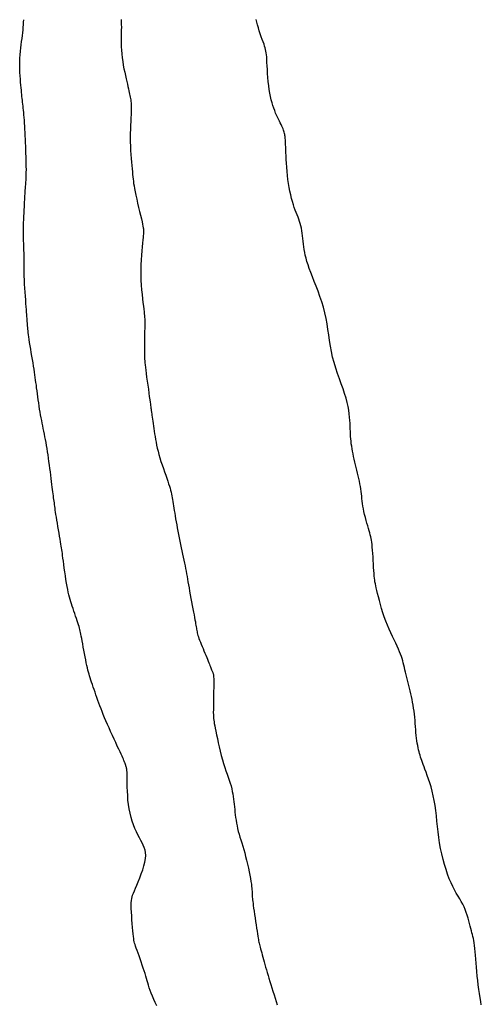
# Model space of a CAD drawing. Header units: millimetres. Extents: x 32690613 to 32693367, y 5343692 to 5344708.
# Tile 113 of 256: x 32692239 to 32692250, y 5344052 to 5344075. Entities that reach past the tile are written whole.
import ezdxf

# ---------------------------------------------------------------- set-up
doc = ezdxf.new("R2010")
doc.units = ezdxf.units.MM
doc.header["$LTSCALE"] = 20
for name, color, linetype in [('02-DGM_HL_494.50', 132, 'Continuous'), ('02-DGM_HL_495.00', 142, 'Continuous'), ('02-DGM_HL_495.50', 152, 'Continuous')]:
    doc.layers.add(name, color=color, linetype=linetype)

msp = doc.modelspace()

# ---------------------------------------------------------------- linework, layer by layer
at = {"layer": '02-DGM_HL_494.50', "elevation": 494.5, "flags": 128}
msp.add_lwpolyline([(32692249.728, 5344052.468), (32692249.715, 5344052.545), (32692249.702, 5344052.63), (32692249.688, 5344052.721), (32692249.674, 5344052.817), (32692249.661, 5344052.916), (32692249.648, 5344053.017), (32692249.637, 5344053.117), (32692249.627, 5344053.217), (32692249.618, 5344053.313), (32692249.611, 5344053.407), (32692249.604, 5344053.497), (32692249.598, 5344053.582), (32692249.592, 5344053.661), (32692249.585, 5344053.734), (32692249.578, 5344053.8), (32692249.57, 5344053.859), (32692249.561, 5344053.911), (32692249.551, 5344053.959), (32692249.54, 5344054.003), (32692249.529, 5344054.047), (32692249.517, 5344054.09), (32692249.505, 5344054.135), (32692249.492, 5344054.184), (32692249.478, 5344054.237), (32692249.464, 5344054.294), (32692249.449, 5344054.355), (32692249.432, 5344054.418), (32692249.413, 5344054.482), (32692249.392, 5344054.546), (32692249.368, 5344054.61), (32692249.341, 5344054.672), (32692249.311, 5344054.733), (32692249.278, 5344054.792), (32692249.243, 5344054.853), (32692249.206, 5344054.914), (32692249.167, 5344054.98), (32692249.128, 5344055.049), (32692249.088, 5344055.125), (32692249.048, 5344055.209), (32692249.01, 5344055.301), (32692248.972, 5344055.401), (32692248.936, 5344055.508), (32692248.902, 5344055.62), (32692248.87, 5344055.737), (32692248.841, 5344055.858), (32692248.815, 5344055.981), (32692248.793, 5344056.105), (32692248.774, 5344056.229), (32692248.759, 5344056.353), (32692248.745, 5344056.476), (32692248.732, 5344056.597), (32692248.719, 5344056.717), (32692248.706, 5344056.834), (32692248.691, 5344056.948), (32692248.672, 5344057.059), (32692248.651, 5344057.165), (32692248.626, 5344057.268), (32692248.6, 5344057.365), (32692248.572, 5344057.456), (32692248.543, 5344057.542), (32692248.516, 5344057.622), (32692248.489, 5344057.694), (32692248.464, 5344057.76), (32692248.442, 5344057.818), (32692248.423, 5344057.869), (32692248.406, 5344057.916), (32692248.391, 5344057.958), (32692248.377, 5344057.998), (32692248.365, 5344058.036), (32692248.353, 5344058.074), (32692248.342, 5344058.113), (32692248.331, 5344058.155), (32692248.321, 5344058.199), (32692248.31, 5344058.245), (32692248.301, 5344058.294), (32692248.291, 5344058.346), (32692248.283, 5344058.401), (32692248.275, 5344058.458), (32692248.268, 5344058.519), (32692248.262, 5344058.583), (32692248.256, 5344058.649), (32692248.251, 5344058.718), (32692248.246, 5344058.787), (32692248.24, 5344058.858), (32692248.234, 5344058.928), (32692248.227, 5344058.999), (32692248.219, 5344059.068), (32692248.209, 5344059.135), (32692248.198, 5344059.202), (32692248.186, 5344059.267), (32692248.173, 5344059.331), (32692248.159, 5344059.394), (32692248.145, 5344059.457), (32692248.13, 5344059.519), (32692248.115, 5344059.581), (32692248.1, 5344059.643), (32692248.085, 5344059.704), (32692248.071, 5344059.765), (32692248.056, 5344059.825), (32692248.042, 5344059.884), (32692248.028, 5344059.941), (32692248.015, 5344059.996), (32692248.002, 5344060.049), (32692247.99, 5344060.099), (32692247.978, 5344060.148), (32692247.965, 5344060.196), (32692247.951, 5344060.245), (32692247.935, 5344060.295), (32692247.916, 5344060.347), (32692247.895, 5344060.402), (32692247.87, 5344060.461), (32692247.84, 5344060.525), (32692247.807, 5344060.593), (32692247.771, 5344060.666), (32692247.734, 5344060.744), (32692247.696, 5344060.825), (32692247.657, 5344060.91), (32692247.62, 5344060.998), (32692247.584, 5344061.089), (32692247.55, 5344061.182), (32692247.519, 5344061.277), (32692247.49, 5344061.371), (32692247.464, 5344061.463), (32692247.44, 5344061.551), (32692247.419, 5344061.634), (32692247.401, 5344061.709), (32692247.384, 5344061.776), (32692247.371, 5344061.833), (32692247.359, 5344061.883), (32692247.35, 5344061.927), (32692247.342, 5344061.968), (32692247.335, 5344062.01), (32692247.329, 5344062.053), (32692247.324, 5344062.101), (32692247.32, 5344062.157), (32692247.315, 5344062.222), (32692247.311, 5344062.294), (32692247.307, 5344062.372), (32692247.302, 5344062.452), (32692247.298, 5344062.532), (32692247.293, 5344062.61), (32692247.288, 5344062.684), (32692247.282, 5344062.751), (32692247.277, 5344062.809), (32692247.27, 5344062.859), (32692247.263, 5344062.904), (32692247.255, 5344062.946), (32692247.246, 5344062.985), (32692247.235, 5344063.026), (32692247.223, 5344063.068), (32692247.21, 5344063.115), (32692247.195, 5344063.167), (32692247.178, 5344063.225), (32692247.161, 5344063.286), (32692247.143, 5344063.35), (32692247.126, 5344063.415), (32692247.11, 5344063.481), (32692247.095, 5344063.547), (32692247.082, 5344063.61), (32692247.071, 5344063.671), (32692247.063, 5344063.729), (32692247.055, 5344063.785), (32692247.049, 5344063.84), (32692247.043, 5344063.894), (32692247.037, 5344063.948), (32692247.031, 5344064.003), (32692247.023, 5344064.058), (32692247.014, 5344064.115), (32692247.003, 5344064.173), (32692246.991, 5344064.232), (32692246.978, 5344064.292), (32692246.965, 5344064.353), (32692246.95, 5344064.414), (32692246.936, 5344064.476), (32692246.921, 5344064.538), (32692246.906, 5344064.6), (32692246.891, 5344064.662), (32692246.877, 5344064.723), (32692246.863, 5344064.784), (32692246.85, 5344064.844), (32692246.838, 5344064.903), (32692246.828, 5344064.961), (32692246.819, 5344065.018), (32692246.811, 5344065.073), (32692246.805, 5344065.127), (32692246.8, 5344065.181), (32692246.795, 5344065.236), (32692246.792, 5344065.291), (32692246.789, 5344065.347), (32692246.787, 5344065.406), (32692246.784, 5344065.467), (32692246.782, 5344065.531), (32692246.778, 5344065.598), (32692246.773, 5344065.67), (32692246.765, 5344065.745), (32692246.754, 5344065.825), (32692246.739, 5344065.91), (32692246.719, 5344066.001), (32692246.693, 5344066.097), (32692246.661, 5344066.199), (32692246.624, 5344066.306), (32692246.584, 5344066.417), (32692246.543, 5344066.533), (32692246.501, 5344066.652), (32692246.46, 5344066.773), (32692246.423, 5344066.895), (32692246.39, 5344067.019), (32692246.363, 5344067.143), (32692246.341, 5344067.267), (32692246.322, 5344067.392), (32692246.304, 5344067.516), (32692246.286, 5344067.64), (32692246.267, 5344067.765), (32692246.245, 5344067.889), (32692246.218, 5344068.013), (32692246.185, 5344068.137), (32692246.148, 5344068.259), (32692246.106, 5344068.38), (32692246.063, 5344068.497), (32692246.02, 5344068.61), (32692245.977, 5344068.719), (32692245.936, 5344068.822), (32692245.899, 5344068.918), (32692245.866, 5344069.007), (32692245.839, 5344069.089), (32692245.815, 5344069.165), (32692245.795, 5344069.237), (32692245.778, 5344069.305), (32692245.764, 5344069.37), (32692245.752, 5344069.433), (32692245.743, 5344069.496), (32692245.735, 5344069.558), (32692245.728, 5344069.62), (32692245.722, 5344069.681), (32692245.715, 5344069.741), (32692245.708, 5344069.8), (32692245.701, 5344069.858), (32692245.691, 5344069.913), (32692245.68, 5344069.966), (32692245.666, 5344070.016), (32692245.651, 5344070.065), (32692245.633, 5344070.113), (32692245.614, 5344070.161), (32692245.594, 5344070.211), (32692245.573, 5344070.263), (32692245.552, 5344070.318), (32692245.531, 5344070.377), (32692245.51, 5344070.441), (32692245.489, 5344070.51), (32692245.469, 5344070.584), (32692245.451, 5344070.662), (32692245.433, 5344070.743), (32692245.417, 5344070.828), (32692245.402, 5344070.915), (32692245.389, 5344071.005), (32692245.378, 5344071.097), (32692245.369, 5344071.19), (32692245.362, 5344071.282), (32692245.355, 5344071.372), (32692245.351, 5344071.459), (32692245.346, 5344071.54), (32692245.343, 5344071.615), (32692245.341, 5344071.682), (32692245.338, 5344071.74), (32692245.336, 5344071.789), (32692245.334, 5344071.832), (32692245.333, 5344071.868), (32692245.331, 5344071.9), (32692245.329, 5344071.927), (32692245.326, 5344071.952), (32692245.324, 5344071.976), (32692245.32, 5344071.998), (32692245.316, 5344072.021), (32692245.311, 5344072.043), (32692245.305, 5344072.067), (32692245.298, 5344072.091), (32692245.289, 5344072.117), (32692245.278, 5344072.144), (32692245.266, 5344072.174), (32692245.251, 5344072.206), (32692245.234, 5344072.24), (32692245.216, 5344072.277), (32692245.197, 5344072.317), (32692245.176, 5344072.359), (32692245.155, 5344072.404), (32692245.134, 5344072.451), (32692245.112, 5344072.501), (32692245.091, 5344072.554), (32692245.071, 5344072.609), (32692245.051, 5344072.668), (32692245.031, 5344072.731), (32692245.014, 5344072.798), (32692244.997, 5344072.87), (32692244.982, 5344072.946), (32692244.969, 5344073.028), (32692244.957, 5344073.115), (32692244.948, 5344073.205), (32692244.94, 5344073.297), (32692244.933, 5344073.388), (32692244.928, 5344073.477), (32692244.923, 5344073.56), (32692244.918, 5344073.637), (32692244.914, 5344073.705), (32692244.911, 5344073.762), (32692244.906, 5344073.81), (32692244.901, 5344073.852), (32692244.895, 5344073.89), (32692244.887, 5344073.925), (32692244.877, 5344073.962), (32692244.865, 5344074.001), (32692244.851, 5344074.045), (32692244.833, 5344074.096), (32692244.813, 5344074.152), (32692244.791, 5344074.214), (32692244.768, 5344074.279), (32692244.746, 5344074.345), (32692244.725, 5344074.412), (32692244.705, 5344074.478), (32692244.688, 5344074.542), (32692244.674, 5344074.602)], dxfattribs=at)
at = {"layer": '02-DGM_HL_495.00', "elevation": 495, "flags": 128}
msp.add_lwpolyline([(32692241.644, 5344074.6), (32692241.647, 5344074.545), (32692241.648, 5344074.488), (32692241.649, 5344074.427), (32692241.648, 5344074.363), (32692241.647, 5344074.294), (32692241.646, 5344074.223), (32692241.645, 5344074.148), (32692241.646, 5344074.071), (32692241.648, 5344073.991), (32692241.651, 5344073.91), (32692241.658, 5344073.827), (32692241.667, 5344073.743), (32692241.679, 5344073.66), (32692241.693, 5344073.577), (32692241.708, 5344073.495), (32692241.724, 5344073.417), (32692241.74, 5344073.342), (32692241.756, 5344073.271), (32692241.771, 5344073.206), (32692241.785, 5344073.147), (32692241.797, 5344073.094), (32692241.808, 5344073.046), (32692241.818, 5344073.002), (32692241.827, 5344072.962), (32692241.835, 5344072.926), (32692241.842, 5344072.891), (32692241.848, 5344072.859), (32692241.854, 5344072.828), (32692241.859, 5344072.796), (32692241.863, 5344072.763), (32692241.866, 5344072.728), (32692241.869, 5344072.689), (32692241.87, 5344072.644), (32692241.87, 5344072.594), (32692241.869, 5344072.535), (32692241.866, 5344072.468), (32692241.863, 5344072.394), (32692241.859, 5344072.313), (32692241.855, 5344072.226), (32692241.851, 5344072.136), (32692241.849, 5344072.042), (32692241.848, 5344071.947), (32692241.848, 5344071.851), (32692241.851, 5344071.755), (32692241.856, 5344071.662), (32692241.862, 5344071.57), (32692241.869, 5344071.482), (32692241.876, 5344071.398), (32692241.884, 5344071.319), (32692241.891, 5344071.246), (32692241.898, 5344071.18), (32692241.903, 5344071.121), (32692241.908, 5344071.068), (32692241.913, 5344071.018), (32692241.919, 5344070.968), (32692241.925, 5344070.917), (32692241.934, 5344070.863), (32692241.944, 5344070.802), (32692241.958, 5344070.733), (32692241.975, 5344070.653), (32692241.994, 5344070.567), (32692242.015, 5344070.475), (32692242.037, 5344070.382), (32692242.059, 5344070.291), (32692242.08, 5344070.204), (32692242.098, 5344070.125), (32692242.114, 5344070.056), (32692242.126, 5344070.001), (32692242.135, 5344069.958), (32692242.14, 5344069.925), (32692242.144, 5344069.9), (32692242.146, 5344069.883), (32692242.147, 5344069.871), (32692242.147, 5344069.862), (32692242.146, 5344069.854), (32692242.146, 5344069.847), (32692242.147, 5344069.838), (32692242.146, 5344069.825), (32692242.146, 5344069.808), (32692242.145, 5344069.783), (32692242.142, 5344069.749), (32692242.139, 5344069.705), (32692242.134, 5344069.649), (32692242.127, 5344069.58), (32692242.119, 5344069.498), (32692242.111, 5344069.407), (32692242.103, 5344069.307), (32692242.096, 5344069.2), (32692242.09, 5344069.089), (32692242.087, 5344068.976), (32692242.087, 5344068.861), (32692242.089, 5344068.747), (32692242.095, 5344068.636), (32692242.103, 5344068.528), (32692242.113, 5344068.426), (32692242.123, 5344068.33), (32692242.133, 5344068.242), (32692242.143, 5344068.163), (32692242.152, 5344068.095), (32692242.159, 5344068.038), (32692242.165, 5344067.991), (32692242.169, 5344067.95), (32692242.171, 5344067.912), (32692242.173, 5344067.874), (32692242.174, 5344067.833), (32692242.174, 5344067.788), (32692242.173, 5344067.733), (32692242.173, 5344067.668), (32692242.172, 5344067.595), (32692242.171, 5344067.515), (32692242.17, 5344067.433), (32692242.169, 5344067.35), (32692242.168, 5344067.269), (32692242.167, 5344067.194), (32692242.167, 5344067.126), (32692242.168, 5344067.069), (32692242.168, 5344067.019), (32692242.17, 5344066.974), (32692242.173, 5344066.931), (32692242.176, 5344066.888), (32692242.181, 5344066.841), (32692242.188, 5344066.787), (32692242.196, 5344066.724), (32692242.206, 5344066.65), (32692242.217, 5344066.567), (32692242.23, 5344066.478), (32692242.242, 5344066.387), (32692242.255, 5344066.296), (32692242.267, 5344066.21), (32692242.277, 5344066.13), (32692242.287, 5344066.062), (32692242.294, 5344066.006), (32692242.3, 5344065.963), (32692242.305, 5344065.93), (32692242.308, 5344065.905), (32692242.31, 5344065.888), (32692242.312, 5344065.876), (32692242.313, 5344065.867), (32692242.314, 5344065.861), (32692242.315, 5344065.854), (32692242.316, 5344065.847), (32692242.317, 5344065.839), (32692242.319, 5344065.828), (32692242.321, 5344065.814), (32692242.324, 5344065.797), (32692242.327, 5344065.774), (32692242.331, 5344065.746), (32692242.336, 5344065.712), (32692242.342, 5344065.672), (32692242.348, 5344065.627), (32692242.355, 5344065.578), (32692242.362, 5344065.526), (32692242.37, 5344065.47), (32692242.379, 5344065.413), (32692242.387, 5344065.354), (32692242.396, 5344065.294), (32692242.405, 5344065.233), (32692242.415, 5344065.171), (32692242.427, 5344065.108), (32692242.44, 5344065.042), (32692242.455, 5344064.974), (32692242.472, 5344064.904), (32692242.492, 5344064.83), (32692242.514, 5344064.754), (32692242.539, 5344064.676), (32692242.565, 5344064.597), (32692242.592, 5344064.519), (32692242.619, 5344064.442), (32692242.645, 5344064.368), (32692242.669, 5344064.298), (32692242.691, 5344064.234), (32692242.711, 5344064.175), (32692242.727, 5344064.122), (32692242.742, 5344064.073), (32692242.754, 5344064.027), (32692242.765, 5344063.984), (32692242.774, 5344063.943), (32692242.783, 5344063.902), (32692242.791, 5344063.86), (32692242.798, 5344063.817), (32692242.806, 5344063.772), (32692242.814, 5344063.725), (32692242.821, 5344063.676), (32692242.829, 5344063.624), (32692242.838, 5344063.57), (32692242.847, 5344063.513), (32692242.857, 5344063.452), (32692242.868, 5344063.389), (32692242.879, 5344063.322), (32692242.892, 5344063.253), (32692242.905, 5344063.181), (32692242.918, 5344063.109), (32692242.933, 5344063.035), (32692242.947, 5344062.96), (32692242.963, 5344062.886), (32692242.978, 5344062.812), (32692242.994, 5344062.738), (32692243.009, 5344062.666), (32692243.025, 5344062.594), (32692243.04, 5344062.525), (32692243.054, 5344062.457), (32692243.068, 5344062.391), (32692243.081, 5344062.327), (32692243.092, 5344062.267), (32692243.103, 5344062.207), (32692243.113, 5344062.149), (32692243.123, 5344062.09), (32692243.134, 5344062.03), (32692243.144, 5344061.968), (32692243.155, 5344061.903), (32692243.168, 5344061.833), (32692243.181, 5344061.758), (32692243.196, 5344061.68), (32692243.211, 5344061.6), (32692243.226, 5344061.52), (32692243.241, 5344061.44), (32692243.256, 5344061.364), (32692243.27, 5344061.292), (32692243.282, 5344061.227), (32692243.293, 5344061.168), (32692243.302, 5344061.117), (32692243.31, 5344061.071), (32692243.317, 5344061.031), (32692243.323, 5344060.995), (32692243.328, 5344060.963), (32692243.333, 5344060.933), (32692243.338, 5344060.905), (32692243.343, 5344060.878), (32692243.348, 5344060.851), (32692243.354, 5344060.824), (32692243.361, 5344060.796), (32692243.369, 5344060.766), (32692243.379, 5344060.734), (32692243.391, 5344060.699), (32692243.405, 5344060.66), (32692243.422, 5344060.616), (32692243.441, 5344060.57), (32692243.461, 5344060.521), (32692243.483, 5344060.471), (32692243.504, 5344060.42), (32692243.526, 5344060.369), (32692243.546, 5344060.32), (32692243.566, 5344060.274), (32692243.583, 5344060.23), (32692243.599, 5344060.19), (32692243.613, 5344060.153), (32692243.626, 5344060.119), (32692243.638, 5344060.089), (32692243.648, 5344060.061), (32692243.657, 5344060.036), (32692243.666, 5344060.014), (32692243.674, 5344059.995), (32692243.681, 5344059.978), (32692243.687, 5344059.963), (32692243.693, 5344059.95), (32692243.699, 5344059.937), (32692243.703, 5344059.925), (32692243.708, 5344059.913), (32692243.711, 5344059.901), (32692243.715, 5344059.888), (32692243.717, 5344059.873), (32692243.72, 5344059.854), (32692243.721, 5344059.83), (32692243.723, 5344059.8), (32692243.723, 5344059.763), (32692243.723, 5344059.716), (32692243.723, 5344059.659), (32692243.722, 5344059.591), (32692243.72, 5344059.515), (32692243.719, 5344059.432), (32692243.717, 5344059.347), (32692243.716, 5344059.262), (32692243.714, 5344059.181), (32692243.714, 5344059.105), (32692243.713, 5344059.039), (32692243.714, 5344058.984), (32692243.716, 5344058.939), (32692243.719, 5344058.899), (32692243.723, 5344058.863), (32692243.729, 5344058.826), (32692243.736, 5344058.785), (32692243.746, 5344058.739), (32692243.757, 5344058.683), (32692243.771, 5344058.615), (32692243.787, 5344058.536), (32692243.805, 5344058.45), (32692243.824, 5344058.357), (32692243.846, 5344058.261), (32692243.869, 5344058.164), (32692243.893, 5344058.068), (32692243.918, 5344057.975), (32692243.944, 5344057.887), (32692243.97, 5344057.804), (32692243.997, 5344057.726), (32692244.023, 5344057.651), (32692244.047, 5344057.581), (32692244.071, 5344057.513), (32692244.092, 5344057.448), (32692244.111, 5344057.386), (32692244.127, 5344057.325), (32692244.14, 5344057.265), (32692244.152, 5344057.206), (32692244.161, 5344057.148), (32692244.169, 5344057.09), (32692244.175, 5344057.032), (32692244.182, 5344056.975), (32692244.187, 5344056.916), (32692244.193, 5344056.857), (32692244.199, 5344056.797), (32692244.206, 5344056.736), (32692244.214, 5344056.675), (32692244.223, 5344056.614), (32692244.233, 5344056.552), (32692244.245, 5344056.49), (32692244.258, 5344056.428), (32692244.274, 5344056.366), (32692244.291, 5344056.303), (32692244.311, 5344056.239), (32692244.331, 5344056.174), (32692244.352, 5344056.106), (32692244.374, 5344056.036), (32692244.396, 5344055.962), (32692244.418, 5344055.884), (32692244.439, 5344055.801), (32692244.461, 5344055.716), (32692244.481, 5344055.629), (32692244.5, 5344055.543), (32692244.517, 5344055.459), (32692244.533, 5344055.379), (32692244.547, 5344055.305), (32692244.558, 5344055.239), (32692244.567, 5344055.181), (32692244.573, 5344055.131), (32692244.578, 5344055.089), (32692244.581, 5344055.052), (32692244.584, 5344055.02), (32692244.585, 5344054.991), (32692244.586, 5344054.965), (32692244.587, 5344054.939), (32692244.588, 5344054.914), (32692244.589, 5344054.888), (32692244.592, 5344054.859), (32692244.595, 5344054.827), (32692244.599, 5344054.79), (32692244.604, 5344054.748), (32692244.611, 5344054.698), (32692244.618, 5344054.64), (32692244.628, 5344054.574), (32692244.638, 5344054.501), (32692244.65, 5344054.423), (32692244.662, 5344054.344), (32692244.673, 5344054.266), (32692244.685, 5344054.191), (32692244.695, 5344054.122), (32692244.705, 5344054.061), (32692244.713, 5344054.01), (32692244.72, 5344053.969), (32692244.726, 5344053.934), (32692244.731, 5344053.905), (32692244.737, 5344053.879), (32692244.742, 5344053.853), (32692244.749, 5344053.827), (32692244.756, 5344053.798), (32692244.765, 5344053.765), (32692244.775, 5344053.727), (32692244.787, 5344053.686), (32692244.799, 5344053.641), (32692244.812, 5344053.592), (32692244.826, 5344053.541), (32692244.841, 5344053.488), (32692244.856, 5344053.433), (32692244.872, 5344053.376), (32692244.888, 5344053.318), (32692244.905, 5344053.258), (32692244.923, 5344053.195), (32692244.942, 5344053.131), (32692244.961, 5344053.065), (32692244.982, 5344052.996), (32692245.004, 5344052.924), (32692245.028, 5344052.85), (32692245.052, 5344052.774), (32692245.077, 5344052.697), (32692245.102, 5344052.621), (32692245.126, 5344052.546), (32692245.15, 5344052.473)], dxfattribs=at)
at = {"layer": '02-DGM_HL_495.50', "elevation": 495.5, "flags": 128}
msp.add_lwpolyline([(32692242.442, 5344052.448), (32692242.411, 5344052.519), (32692242.38, 5344052.591), (32692242.349, 5344052.661), (32692242.321, 5344052.729), (32692242.296, 5344052.793), (32692242.275, 5344052.852), (32692242.257, 5344052.908), (32692242.24, 5344052.961), (32692242.226, 5344053.012), (32692242.211, 5344053.064), (32692242.197, 5344053.117), (32692242.181, 5344053.173), (32692242.163, 5344053.232), (32692242.142, 5344053.296), (32692242.119, 5344053.364), (32692242.095, 5344053.433), (32692242.071, 5344053.502), (32692242.047, 5344053.569), (32692242.023, 5344053.632), (32692242.002, 5344053.691), (32692241.984, 5344053.742), (32692241.969, 5344053.785), (32692241.957, 5344053.822), (32692241.947, 5344053.855), (32692241.94, 5344053.888), (32692241.933, 5344053.922), (32692241.928, 5344053.962), (32692241.922, 5344054.008), (32692241.916, 5344054.065), (32692241.909, 5344054.133), (32692241.902, 5344054.21), (32692241.895, 5344054.294), (32692241.888, 5344054.382), (32692241.882, 5344054.47), (32692241.876, 5344054.554), (32692241.873, 5344054.633), (32692241.871, 5344054.703), (32692241.871, 5344054.762), (32692241.875, 5344054.812), (32692241.881, 5344054.855), (32692241.89, 5344054.896), (32692241.903, 5344054.936), (32692241.92, 5344054.98), (32692241.941, 5344055.029), (32692241.966, 5344055.087), (32692241.996, 5344055.156), (32692242.029, 5344055.235), (32692242.063, 5344055.32), (32692242.097, 5344055.409), (32692242.128, 5344055.5), (32692242.155, 5344055.589), (32692242.176, 5344055.675), (32692242.19, 5344055.754), (32692242.195, 5344055.825), (32692242.191, 5344055.889), (32692242.18, 5344055.947), (32692242.163, 5344056.002), (32692242.141, 5344056.055), (32692242.114, 5344056.108), (32692242.085, 5344056.163), (32692242.053, 5344056.221), (32692242.021, 5344056.286), (32692241.988, 5344056.355), (32692241.955, 5344056.429), (32692241.924, 5344056.509), (32692241.894, 5344056.592), (32692241.867, 5344056.681), (32692241.844, 5344056.773), (32692241.824, 5344056.869), (32692241.809, 5344056.968), (32692241.798, 5344057.069), (32692241.791, 5344057.169), (32692241.786, 5344057.267), (32692241.783, 5344057.361), (32692241.782, 5344057.448), (32692241.781, 5344057.527), (32692241.78, 5344057.595), (32692241.778, 5344057.652), (32692241.776, 5344057.697), (32692241.773, 5344057.733), (32692241.77, 5344057.762), (32692241.766, 5344057.783), (32692241.763, 5344057.8), (32692241.759, 5344057.813), (32692241.756, 5344057.824), (32692241.753, 5344057.834), (32692241.75, 5344057.843), (32692241.747, 5344057.853), (32692241.744, 5344057.862), (32692241.741, 5344057.872), (32692241.737, 5344057.883), (32692241.733, 5344057.895), (32692241.728, 5344057.908), (32692241.723, 5344057.922), (32692241.716, 5344057.939), (32692241.707, 5344057.96), (32692241.696, 5344057.985), (32692241.683, 5344058.016), (32692241.666, 5344058.053), (32692241.645, 5344058.098), (32692241.621, 5344058.151), (32692241.592, 5344058.213), (32692241.559, 5344058.283), (32692241.523, 5344058.359), (32692241.486, 5344058.439), (32692241.447, 5344058.522), (32692241.409, 5344058.606), (32692241.372, 5344058.689), (32692241.336, 5344058.769), (32692241.303, 5344058.846), (32692241.273, 5344058.919), (32692241.244, 5344058.988), (32692241.218, 5344059.055), (32692241.193, 5344059.12), (32692241.169, 5344059.183), (32692241.146, 5344059.246), (32692241.123, 5344059.308), (32692241.101, 5344059.369), (32692241.08, 5344059.43), (32692241.058, 5344059.491), (32692241.038, 5344059.55), (32692241.018, 5344059.607), (32692241, 5344059.663), (32692240.982, 5344059.715), (32692240.966, 5344059.765), (32692240.951, 5344059.812), (32692240.937, 5344059.856), (32692240.924, 5344059.9), (32692240.912, 5344059.944), (32692240.899, 5344059.99), (32692240.887, 5344060.039), (32692240.875, 5344060.093), (32692240.863, 5344060.151), (32692240.849, 5344060.216), (32692240.836, 5344060.287), (32692240.822, 5344060.36), (32692240.808, 5344060.433), (32692240.795, 5344060.506), (32692240.782, 5344060.577), (32692240.77, 5344060.642), (32692240.759, 5344060.7), (32692240.75, 5344060.75), (32692240.742, 5344060.793), (32692240.734, 5344060.831), (32692240.726, 5344060.866), (32692240.718, 5344060.899), (32692240.709, 5344060.932), (32692240.699, 5344060.967), (32692240.687, 5344061.005), (32692240.673, 5344061.049), (32692240.657, 5344061.098), (32692240.64, 5344061.149), (32692240.622, 5344061.203), (32692240.603, 5344061.259), (32692240.584, 5344061.315), (32692240.566, 5344061.37), (32692240.548, 5344061.423), (32692240.531, 5344061.475), (32692240.515, 5344061.524), (32692240.5, 5344061.574), (32692240.486, 5344061.624), (32692240.472, 5344061.678), (32692240.458, 5344061.735), (32692240.445, 5344061.797), (32692240.432, 5344061.866), (32692240.418, 5344061.942), (32692240.405, 5344062.023), (32692240.392, 5344062.108), (32692240.38, 5344062.194), (32692240.368, 5344062.278), (32692240.357, 5344062.359), (32692240.347, 5344062.435), (32692240.339, 5344062.502), (32692240.331, 5344062.559), (32692240.325, 5344062.608), (32692240.319, 5344062.652), (32692240.313, 5344062.693), (32692240.307, 5344062.732), (32692240.301, 5344062.774), (32692240.294, 5344062.819), (32692240.285, 5344062.87), (32692240.275, 5344062.929), (32692240.264, 5344062.995), (32692240.252, 5344063.065), (32692240.239, 5344063.138), (32692240.226, 5344063.212), (32692240.214, 5344063.286), (32692240.202, 5344063.356), (32692240.192, 5344063.421), (32692240.182, 5344063.48), (32692240.174, 5344063.533), (32692240.167, 5344063.581), (32692240.16, 5344063.625), (32692240.155, 5344063.666), (32692240.15, 5344063.705), (32692240.145, 5344063.744), (32692240.14, 5344063.781), (32692240.135, 5344063.82), (32692240.13, 5344063.86), (32692240.125, 5344063.902), (32692240.119, 5344063.947), (32692240.113, 5344063.994), (32692240.107, 5344064.045), (32692240.1, 5344064.1), (32692240.092, 5344064.16), (32692240.084, 5344064.225), (32692240.075, 5344064.294), (32692240.066, 5344064.366), (32692240.056, 5344064.441), (32692240.046, 5344064.517), (32692240.036, 5344064.594), (32692240.025, 5344064.671), (32692240.014, 5344064.747), (32692240.003, 5344064.821), (32692239.992, 5344064.893), (32692239.981, 5344064.963), (32692239.969, 5344065.032), (32692239.958, 5344065.099), (32692239.946, 5344065.164), (32692239.934, 5344065.228), (32692239.922, 5344065.291), (32692239.91, 5344065.352), (32692239.898, 5344065.413), (32692239.886, 5344065.474), (32692239.873, 5344065.534), (32692239.861, 5344065.595), (32692239.849, 5344065.657), (32692239.837, 5344065.72), (32692239.826, 5344065.785), (32692239.815, 5344065.852), (32692239.804, 5344065.92), (32692239.794, 5344065.99), (32692239.784, 5344066.059), (32692239.775, 5344066.128), (32692239.766, 5344066.196), (32692239.757, 5344066.262), (32692239.748, 5344066.326), (32692239.741, 5344066.387), (32692239.733, 5344066.446), (32692239.725, 5344066.503), (32692239.717, 5344066.561), (32692239.709, 5344066.62), (32692239.7, 5344066.681), (32692239.69, 5344066.745), (32692239.679, 5344066.813), (32692239.667, 5344066.886), (32692239.655, 5344066.963), (32692239.642, 5344067.041), (32692239.628, 5344067.121), (32692239.615, 5344067.199), (32692239.603, 5344067.274), (32692239.591, 5344067.346), (32692239.581, 5344067.411), (32692239.572, 5344067.47), (32692239.565, 5344067.522), (32692239.559, 5344067.569), (32692239.554, 5344067.611), (32692239.55, 5344067.649), (32692239.547, 5344067.684), (32692239.544, 5344067.718), (32692239.542, 5344067.75), (32692239.54, 5344067.782), (32692239.538, 5344067.815), (32692239.536, 5344067.85), (32692239.534, 5344067.887), (32692239.531, 5344067.928), (32692239.528, 5344067.974), (32692239.524, 5344068.026), (32692239.52, 5344068.085), (32692239.515, 5344068.151), (32692239.509, 5344068.224), (32692239.502, 5344068.303), (32692239.496, 5344068.386), (32692239.49, 5344068.474), (32692239.484, 5344068.564), (32692239.478, 5344068.657), (32692239.474, 5344068.75), (32692239.471, 5344068.844), (32692239.469, 5344068.936), (32692239.468, 5344069.027), (32692239.467, 5344069.115), (32692239.466, 5344069.199), (32692239.466, 5344069.278), (32692239.465, 5344069.351), (32692239.464, 5344069.417), (32692239.462, 5344069.476), (32692239.46, 5344069.529), (32692239.458, 5344069.578), (32692239.456, 5344069.624), (32692239.453, 5344069.671), (32692239.452, 5344069.719), (32692239.451, 5344069.77), (32692239.45, 5344069.827), (32692239.451, 5344069.89), (32692239.453, 5344069.959), (32692239.455, 5344070.031), (32692239.458, 5344070.106), (32692239.461, 5344070.181), (32692239.465, 5344070.254), (32692239.469, 5344070.325), (32692239.472, 5344070.39), (32692239.475, 5344070.45), (32692239.478, 5344070.504), (32692239.48, 5344070.553), (32692239.483, 5344070.599), (32692239.486, 5344070.642), (32692239.488, 5344070.684), (32692239.491, 5344070.724), (32692239.494, 5344070.765), (32692239.497, 5344070.808), (32692239.501, 5344070.851), (32692239.504, 5344070.897), (32692239.508, 5344070.945), (32692239.511, 5344070.995), (32692239.513, 5344071.049), (32692239.515, 5344071.106), (32692239.516, 5344071.166), (32692239.517, 5344071.231), (32692239.516, 5344071.299), (32692239.515, 5344071.37), (32692239.513, 5344071.444), (32692239.51, 5344071.519), (32692239.508, 5344071.597), (32692239.505, 5344071.675), (32692239.502, 5344071.754), (32692239.499, 5344071.833), (32692239.496, 5344071.911), (32692239.492, 5344071.988), (32692239.489, 5344072.064), (32692239.485, 5344072.137), (32692239.482, 5344072.208), (32692239.477, 5344072.276), (32692239.473, 5344072.341), (32692239.468, 5344072.401), (32692239.463, 5344072.458), (32692239.458, 5344072.511), (32692239.452, 5344072.562), (32692239.447, 5344072.61), (32692239.442, 5344072.656), (32692239.436, 5344072.7), (32692239.431, 5344072.743), (32692239.427, 5344072.786), (32692239.422, 5344072.828), (32692239.418, 5344072.872), (32692239.414, 5344072.917), (32692239.409, 5344072.964), (32692239.405, 5344073.015), (32692239.4, 5344073.07), (32692239.395, 5344073.129), (32692239.389, 5344073.194), (32692239.384, 5344073.264), (32692239.378, 5344073.338), (32692239.374, 5344073.414), (32692239.37, 5344073.493), (32692239.368, 5344073.573), (32692239.368, 5344073.653), (32692239.37, 5344073.733), (32692239.375, 5344073.811), (32692239.382, 5344073.887), (32692239.39, 5344073.962), (32692239.4, 5344074.035), (32692239.41, 5344074.105), (32692239.42, 5344074.174), (32692239.429, 5344074.24), (32692239.437, 5344074.304), (32692239.443, 5344074.366), (32692239.448, 5344074.426), (32692239.452, 5344074.484), (32692239.454, 5344074.541), (32692239.457, 5344074.597)], dxfattribs=at)

doc.saveas('drawing.dxf')
